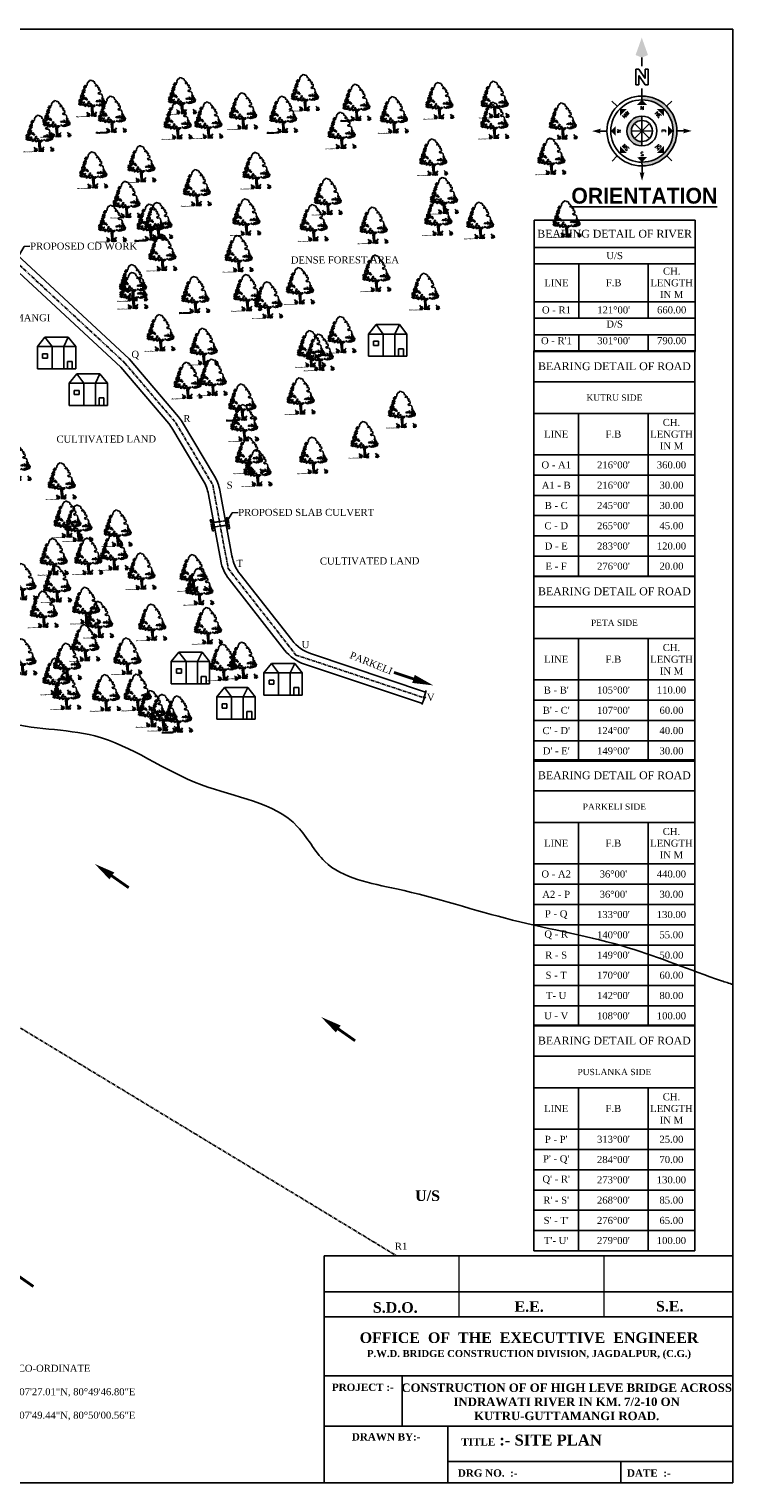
# Model space of a CAD drawing. Header units: metres. Extents: x 434 to 13991, y 93 to 6576.
# Tile 5 of 5: x 13491 to 13991, y 5544 to 6576. Entities that reach past the tile are written whole.
import ezdxf
from ezdxf.enums import TextEntityAlignment as Align

# ---------------------------------------------------------------- set-up
doc = ezdxf.new("R2010")
doc.units = ezdxf.units.M
doc.header["$MEASUREMENT"] = 0
doc.linetypes.add('ACAD_ISO02W100', pattern=[15, 12, -3])
doc.linetypes.add('CENTERX2', pattern=[4, 2.5, -0.5, 0.5, -0.5])
for name, color, linetype in [('A-Anno-Note', 211, 'Continuous'), ('GROUND_LVL', 114, 'Continuous'), ('SECTION', 7, 'Continuous'), ('TEX', 6, 'Continuous'), ('TEXT', 7, 'Continuous')]:
    doc.layers.add(name, color=color, linetype=linetype)
doc.layers.add('DIMENTION', color=7, linetype='Continuous', lineweight=9)
doc.styles.add('ROMANS', font='romans.shx')
doc.styles.get("Standard").update_dxf_attribs({"font": 'times.ttf'})
doc.dimstyles.new('Copy of Standard', dxfattribs={"dimtxt": 5, "dimasz": 1, "dimexe": 0.5, "dimexo": 0.5, "dimgap": 0.09, "dimtad": 0, "dimlfac": -1, "dimzin": 0, "dimdsep": 46, "dimtxsty": 'Standard', "dimcen": 0.09, "dimazin": 0, "dimtp": 0.053, "dimtfac": 1, "dimtofl": 0, "dimtmove": 0, "dimatfit": 3, "dimfxl": 0, "dimtolj": 1, "dimtzin": 0, "dimarcsym": 0})

# ---------------------------------------------------------------- blocks, each defined once
blk = doc.blocks.new('A$C16861002')
h = blk.add_hatch()
h.set_pattern_fill('AR-SAND,_O', color=86, scale=0.0125, angle=-7.1637)
h.set_pattern_definition([(30.3363, (-626.73594, 51.387482), (0.0022222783, 0.0239954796), [0, -0.019, 0, -0.02125, 0, -0.0203125]), (0.3363, (-626.73594, 51.387482), (0.0263487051, 0.0322427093), [0, -0.01025, 0, -0.017125, 0, -0.0065625]), (320.3363, (-626.751195, 51.3894), (0.03863172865, -0.00478416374), [0, -0.00625, 0, -0.0225, 0, -0.029375]), (310.3363, (-626.751195, 51.3894), (0.0386513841, 0.0061993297), [0, -0.003125, 0, -0.01475, 0, -0.016875])])
edge = h.paths.add_edge_path()
edge.add_spline(control_points=[(0.625, 0.145), (0.624, 0.145), (0.59, 0.151), (0.51, 0.159), (0.384, 0.175), (0.237, 0.199), (0.118, 0.192), (0.014, 0.247), (-0.01, 0.212), (-0.016, 0.201)], knot_values=[0.028153, 0.028153, 0.028153, 0.028153, 0.042705, 0.440186, 0.998352, 1.57343, 2.182336, 2.529485, 2.667956, 2.667956, 2.667956, 2.667956], degree=3, periodic=0)
edge.add_line((-0.016, 0.201), (0.62, 0.121))
edge.add_arc((0.443, 0.176), 0.185, 342.79068, 350.36465)
at = {"color": 86}
for p, q in [((0.931, 0.237), (0.909, 0.104)), ((0.925, 0.557), (0.914, 0.374)), ((0.929, 0.384), (0.918, 0.226)), ((0.94, 0.656), (0.925, 0.557)), ((0.946, 0.55), (0.97, 0.675)), ((0.956, 0.494), (0.949, 0.379)), ((0.991, 0.669), (0.97, 0.502))]:
    blk.add_line(p, q, dxfattribs=at)
for points in [[(0.614, 1.678), (0.579, 1.643), (0.61, 1.592)], [(0.709, 1.745), (0.708, 1.69), (0.641, 1.698), (0.688, 1.724), (0.679, 1.756)], [(0.656, 1.814), (0.705, 1.816), (0.651, 1.775)], [(0.702, 1.644), (0.663, 1.625), (0.689, 1.59)], [(0.738, 1.882), (0.716, 1.854), (0.753, 1.857)], [(0.791, 1.813), (0.738, 1.78), (0.784, 1.759)], [(0.279, 0.912), (0.234, 0.894), (0.274, 0.865)], [(0.259, 1.04), (0.299, 0.925), (0.354, 0.973)], [(0.275, 1.116), (0.282, 1.076), (0.33, 1.117), (0.371, 1.104), (0.364, 1.145), (0.332, 1.133)], [(0.316, 0.86), (0.295, 0.839), (0.341, 0.818), (0.356, 0.839)], [(0.348, 0.919), (0.309, 0.9), (0.377, 0.86), (0.398, 0.881)], [(0.411, 1.084), (0.365, 1.058), (0.385, 1.024)], [(0.408, 1.257), (0.38, 1.229), (0.428, 1.215)], [(0.438, 0.86), (0.389, 0.812), (0.444, 0.813), (0.484, 0.784)], [(0.446, 1.017), (0.393, 0.984), (0.405, 0.935), (0.463, 0.959)], [(0.509, 1.323), (0.447, 1.369), (0.407, 1.343), (0.413, 1.295)], [(0.42, 1.153), (0.436, 1.088), (0.533, 1.131), (0.455, 1.141), (0.448, 1.181)], [(0.468, 0.857), (0.501, 0.821), (0.549, 0.862)], [(0.48, 0.949), (0.503, 0.892), (0.574, 0.969), (0.515, 0.937)], [(0.511, 1.197), (0.483, 1.169), (0.524, 1.156)], [(0.585, 1.493), (0.51, 1.479), (0.486, 1.435), (0.522, 1.431), (0.535, 1.39), (0.502, 1.37), (0.558, 1.371), (0.562, 1.41), (0.601, 1.429), (0.598, 1.453), (0.556, 1.458)], [(0.512, 1.299), (0.486, 1.239), (0.573, 1.205), (0.6, 1.225), (0.542, 1.248)], [(0.577, 1.573), (0.568, 1.551), (0.529, 1.579)], [(0.58, 0.866), (0.545, 0.831), (0.579, 0.717), (0.671, 0.761), (0.605, 0.777), (0.64, 0.812)], [(0.59, 1.336), (0.552, 1.325), (0.567, 1.299), (0.611, 1.31)], [(0.649, 1.564), (0.601, 1.523), (0.657, 1.484), (0.673, 1.514), (0.65, 1.524)], [(0.653, 1.202), (0.607, 1.177), (0.617, 1.113), (0.647, 1.109), (0.64, 1.149), (0.665, 1.154), (0.686, 1.128), (0.713, 1.148)], [(0.676, 0.807), (0.71, 0.732), (0.743, 0.799)], [(0.689, 1.104), (0.713, 1.046), (0.748, 1.081)], [(0.717, 0.888), (0.748, 0.837), (0.816, 0.844), (0.801, 0.87), (0.752, 0.876)], [(0.808, 0.979), (0.784, 0.935), (0.851, 0.926)], [(0.865, 0.846), (0.848, 0.809), (0.888, 0.788), (0.933, 0.806)], [(1.218, 0.927), (1.231, 0.886), (1.276, 0.904), (1.296, 0.863), (1.329, 0.937), (1.284, 0.919)], [(1.346, 0.899), (1.395, 0.846), (1.463, 0.853)], [(1.387, 0.953), (1.423, 0.902), (1.443, 0.962)], [(1.495, 0.845), (1.546, 0.808), (1.492, 0.814)], [(1.575, 0.945), (1.509, 0.906), (1.518, 0.882), (1.582, 0.85), (1.628, 0.876), (1.562, 0.892), (1.61, 0.933)], [(1.628, 1.072), (1.586, 1.077), (1.56, 1.018), (1.583, 1.007), (1.6, 1.044)], [(1.646, 1.023), (1.601, 1.005), (1.614, 0.964)], [(1.608, 0.815), (1.621, 0.775), (1.663, 0.816)], [(0.787, 0.762), (0.731, 0.706), (0.757, 0.671), (0.79, 0.691), (0.768, 0.709)], [(0.852, 0.746), (0.807, 0.681), (0.889, 0.694)], [(0.921, 0.659), (0.956, 0.74), (1.035, 0.691), (0.969, 0.7)], [(1.05, 0.666), (1.022, 0.638), (1.071, 0.632)], [(1.062, 0.711), (1.111, 0.658), (1.123, 0.704)], [(1.19, 0.703), (1.224, 0.683), (1.248, 0.727)], [(1.317, 0.7), (1.281, 0.655), (1.35, 0.657)], [(1.369, 0.72), (1.429, 0.657), (1.476, 0.691), (1.528, 0.669), (1.525, 0.74), (1.473, 0.715)], [(1.568, 0.742), (1.563, 0.703), (1.61, 0.682), (1.611, 0.744)], [(1.673, 0.752), (1.652, 0.724), (1.69, 0.687)]]:
    blk.add_lwpolyline(points, close=True, dxfattribs=at)
for points in [[(0.994, 2.085), (0.972, 2.08), (0.865, 1.959), (0.855, 1.877), (0.826, 1.855), (0.763, 1.846)], [(0.994, 2.085), (1.028, 2.072), (1.035, 2.077), (1.031, 2.09), (1.056, 2.119), (1.128, 2.093), (1.132, 2.081), (1.151, 2.084), (1.165, 2.047), (1.192, 2.053), (1.237, 2.03)], [(1.589, 1.088), (1.597, 1.09), (1.592, 1.207), (1.542, 1.272), (1.457, 1.274), (1.397, 1.315), (1.422, 1.354), (1.508, 1.368), (1.533, 1.407), (1.531, 1.499), (1.466, 1.499), (1.446, 1.552), (1.5, 1.612), (1.48, 1.614), (1.465, 1.65), (1.432, 1.645), (1.408, 1.648), (1.436, 1.678), (1.409, 1.724), (1.415, 1.765), (1.341, 1.749), (1.308, 1.745), (1.305, 1.778), (1.374, 1.803), (1.313, 1.894), (1.271, 1.917), (1.28, 1.991), (1.238, 2.021), (1.238, 2.03)], [(1.577, 1.001), (1.58, 0.961), (1.659, 0.922), (1.68, 0.851), (1.683, 0.811), (1.726, 0.786), (1.694, 0.684)], [(0.859, 0.1), (0.888, 0.262), (0.897, 0.434), (0.905, 0.59), (0.926, 0.666)], [(1.003, 0.656), (0.978, 0.502), (0.966, 0.362), (0.949, 0.176), (0.934, 0.09)], [(1.304, 0.653), (1.361, 0.626), (1.402, 0.64), (1.468, 0.622), (1.526, 0.654), (1.562, 0.64), (1.559, 0.679), (1.617, 0.652), (1.694, 0.684)]]:
    blk.add_lwpolyline(points, dxfattribs=at)
for centre, radius, start, end in [((0.346, 0.209), 0.324, 343.82135, 33.87929), ((0.536, 0.162), 0.113, 338.4127, 44.17801), ((0.443, 0.176), 0.185, 343.46175, 20.27125), ((0.566, 0.194), 0.128, 354.98174, 66.51932), ((0.311, 0.255), 0.391, 338.80972, 11.17788), ((0.751, 0.112), 0.0708, 83.23737, 178.76537), ((0.839, 0.143), 0.144, 124.19862, 191.10436), ((0.957, 0.086), 0.0708, 346.90723, 82.43523), ((0.88, 0.138), 0.144, 334.56824, 41.47398), ((1.419, 0.116), 0.391, 154.49472, 186.86288), ((1.157, 0.12), 0.128, 99.15328, 170.69086), ((1.374, 0.08), 0.324, 131.79331, 181.85125), ((1.178, 0.081), 0.113, 121.49459, 187.2599), ((1.272, 0.072), 0.185, 145.40135, 182.21085), ((1.249, 0.095), 0.324, 343.82135, 33.87929), ((1.439, 0.048), 0.113, 338.4127, 44.17801), ((1.346, 0.062), 0.185, 343.46175, 20.27125), ((1.47, 0.08), 0.128, 354.98174, 66.51932), ((1.214, 0.142), 0.391, 338.80972, 11.17788), ((1.655, -0.002), 0.0708, 83.23737, 178.76537), ((1.742, 0.029), 0.144, 124.19862, 191.10436)]:
    blk.add_arc(centre, radius, start, end, dxfattribs=at)
for points, start_tangent, end_tangent in [([(0.76, 0.182), (0.758, 0.194), (0.764, 0.195), (0.771, 0.194), (0.771, 0.191), (0.773, 0.183), (0.774, 0.179), (0.771, 0.173), (0.762, 0.171), (0.759, 0.181), (0.76, 0.182)], (-0.533022, 0.846101), (-0.533022, 0.846101)), ([(0.759, 0.263), (0.758, 0.269), (0.761, 0.269), (0.765, 0.269), (0.764, 0.267), (0.765, 0.264), (0.766, 0.261), (0.765, 0.258), (0.76, 0.257), (0.758, 0.262), (0.759, 0.263)], (-0.533022, 0.846101), (-0.533022, 0.846101)), ([(0.966, 0.156), (0.971, 0.167), (0.966, 0.17), (0.958, 0.171), (0.958, 0.168), (0.954, 0.161), (0.952, 0.156), (0.953, 0.15), (0.961, 0.146), (0.967, 0.155), (0.966, 0.156)], (0.725822, 0.687882), (0.725822, 0.687882)), ([(0.987, 0.234), (0.99, 0.24), (0.987, 0.241), (0.983, 0.241), (0.983, 0.24), (0.981, 0.236), (0.98, 0.234), (0.98, 0.231), (0.985, 0.229), (0.987, 0.233), (0.987, 0.234)], (0.725822, 0.687882), (0.725822, 0.687882)), ([(1.664, 0.068), (1.661, 0.081), (1.667, 0.081), (1.674, 0.081), (1.674, 0.078), (1.676, 0.07), (1.677, 0.065), (1.675, 0.06), (1.665, 0.058), (1.662, 0.067), (1.664, 0.068)], (-0.533022, 0.846101), (-0.533022, 0.846101)), ([(1.663, 0.149), (1.661, 0.155), (1.664, 0.156), (1.668, 0.155), (1.668, 0.154), (1.669, 0.15), (1.669, 0.148), (1.668, 0.145), (1.663, 0.144), (1.662, 0.149), (1.663, 0.149)], (-0.533022, 0.846101), (-0.533022, 0.846101))]:
    blk.add_spline(points, degree=3, dxfattribs=dict(at, start_tangent=start_tangent, end_tangent=end_tangent))
blk = doc.blocks.new('Anno_North_J_Metric')
at = {"linetype": 'ByBlock', "lineweight": -2}
h = blk.add_hatch(color=0, dxfattribs=at)
h.paths.add_polyline_path([(-4.17, 0), (-4.68, 0, 1), (4.68, 0), (4.17, 0, -1)])
h.paths.add_polyline_path([(1.41, 0), (2, 0, 1), (-2, 0), (-1.41, 0, -1)])
at = {"color": 0, "linetype": 'ByBlock', "lineweight": -2}
for p, q in [((-3.31, 3.31), (-4.01, 4.01)), ((0, 4.68), (0, 5.67)), ((3.31, 3.31), (4.01, 4.01)), ((-4.68, 0), (-5.67, 0)), ((-4.68, 0), (-4.17, 0)), ((-1.41, 0), (-2, 0)), ((-1.41, 0), (1.41, 0)), ((1.41, 0), (-1.41, 0)), ((-1, 1), (1, -1)), ((-1, -1), (1, 1)), ((1, -1), (-1, 1)), ((1, 1), (-1, -1)), ((0, 1.41), (0, -1.41)), ((0, -1.41), (0, 1.41)), ((1.41, 0), (2, 0)), ((4.68, 0), (4.17, 0)), ((4.68, 0), (5.67, 0)), ((6.17, 0.4), (6.17, 0.82)), ((6.17, 0.82), (8.27, 0.82)), ((7.43, 0.4), (6.17, 0.4)), ((6.17, -0.44), (7.43, 0.4)), ((8.27, 0.4), (7.01, -0.44)), ((8.27, 0.82), (8.27, 0.4)), ((8.67, 0), (9.83, 0)), ((6.17, -0.86), (6.17, -0.44)), ((8.27, -0.86), (6.17, -0.86)), ((7.01, -0.44), (8.27, -0.44)), ((8.27, -0.44), (8.27, -0.86)), ((-3.31, -3.31), (-4.01, -4.01)), ((3.31, -3.31), (4.01, -4.01)), ((0, -4.68), (0, -5.67))]:
    blk.add_line(p, q, dxfattribs=at)
for radius in [4.68, 4.17, 2, 1.41]:
    blk.add_circle((0, 0), radius, dxfattribs=at)
for points in [[(-0.33, 5.5), (0, 5.67), (0, 6.67)], [(0, 6.67), (0.33, 5.5), (0, 5.67)], [(0, 4.17), (0.67, 3.5), (-0.67, 3.5)], [(-2.95, 2.95), (-2, 2.95), (-2.95, 2)], [(2.95, 2.95), (2.95, 2), (2, 2.95)], [(-6.67, 0), (-5.5, 0.33), (-5.67, 0)], [(-5.5, -0.33), (-5.67, 0), (-6.67, 0)], [(-4.17, 0), (-3.5, 0.67), (-3.5, -0.67)], [(4.17, 0), (3.5, -0.67), (3.5, 0.67)], [(12.5, 0), (10.17, 0.83), (9.83, 0)], [(9.83, 0), (10.17, -0.83), (12.5, 0)], [(-2.95, -2.95), (-2.95, -2), (-2, -2.95)], [(0, -4.17), (-0.67, -3.5), (0.67, -3.5)], [(2.95, -2.95), (2, -2.95), (2.95, -2)], [(0, -6.67), (-0.33, -5.5), (0, -5.67)], [(0.33, -5.5), (0, -5.67), (0, -6.67)]]:
    blk.add_solid(points, dxfattribs=at)
at = {"color": 0, "linetype": 'ByBlock', "lineweight": -2, "style": 'ROMANS'}
for s, rotation, p in [('SW', 45, (-2, 2)), ('NW', 315, (2, 2)), ('S', 270, (-3.33, 0)), ('N', 270, (2.83, 0)), ('SE', 135, (-2, -2)), ('NE', 225, (2, -2)), ('E', 180, (0, -2.67))]:
    blk.add_text(s, height=0.5, rotation=rotation, dxfattribs=at).set_placement(p, align=Align.CENTER)
blk.add_text('W', height=0.5, dxfattribs=at).set_placement((0, 2.83), align=Align.CENTER)
blk = doc.blocks.new('*T35')
at = {"color": 0, "linetype": 'ByBlock', "lineweight": -2, "transparency": 16777216}
for p, q in [((0, 0), (114.2, 0)), ((0, 0), (0, -93.1)), ((114.2, 0), (114.2, -93.1)), ((0, -19.3), (114.2, -19.3)), ((0, -31), (114.2, -31)), ((31.7, -31), (31.7, -69.5)), ((81, -31), (81, -69.5)), ((0, -57.8), (114.2, -57.8)), ((0, -69.5), (114.2, -69.5)), ((0, -81.3), (114.2, -81.3)), ((31.7, -81.3), (31.7, -93.1)), ((81, -81.3), (81, -93.1)), ((0, -93.1), (114.2, -93.1))]:
    blk.add_line(p, q, dxfattribs=at)
at = {"color": 0, "linetype": 'ByBlock', "transparency": 16777216}
for s, insert, char_height, width, attachment_point in [('BEARING DETAIL OF RIVER', (57.1, -9.6), 5.556, 110.871, 5), ('{\\fTimes New Roman|b0|i0|c0|p18;U/S}', (57.1, -25.1), 5, 110.871, 5), ('CH. LENGTH IN M', (97.6, -44.4), 5, 29.823, 5), ('{\\fTimes New Roman|b0|i0|c0|p18;LINE}', (15.8, -44.4), 5, 28.333, 5), ('{\\fTimes New Roman|b0|i0|c0|p18;F.B}', (56.4, -44.4), 5, 46.048, 5), ('O - R1', (15.8, -63.7), 5, 28.333, 5), ("121%%D00'", (56.4, -63.7), 5, 46.048, 5), ('660.00', (97.6, -63.7), 5, 29.823, 5), ('{\\fTimes New Roman|b0|i0|c0|p18;D/S}', (57.1, -71.2), 5, 110.871, 2), ("O - R'1", (15.8, -83), 5, 28.333, 2), ("301%%D00'", (56.4, -83), 5, 46.048, 2), ('790.00', (97.6, -83), 5, 29.823, 2)]:
    blk.add_mtext(s, dxfattribs=dict(at, insert=insert, char_height=char_height, width=width, attachment_point=attachment_point))
blk = doc.blocks.new('*T36')
at = {"color": 0, "linetype": 'ByBlock', "lineweight": -2, "transparency": 16777216}
for p, q in [((0, 0), (114.2, 0)), ((0, 0), (0, -160.1)), ((114.2, 0), (114.2, -160.1)), ((0, -21.9), (114.2, -21.9)), ((0, -44.4), (114.2, -44.4)), ((31.7, -44.4), (31.7, -160.1)), ((81, -44.4), (81, -160.1)), ((0, -73.8), (114.2, -73.8)), ((0, -88.2), (114.2, -88.2)), ((0, -102.6), (114.2, -102.6)), ((0, -117), (114.2, -117)), ((0, -131.4), (114.2, -131.4)), ((0, -145.8), (114.2, -145.8)), ((0, -160.1), (114.2, -160.1))]:
    blk.add_line(p, q, dxfattribs=at)
at = {"color": 0, "linetype": 'ByBlock', "transparency": 16777216, "attachment_point": 5}
for s, insert, char_height, width in [('{\\fTimes New Roman|b0|i0|c0|p18;BEARING DETAIL OF ROAD}', (57.1, -10.9), 5.556, 110.871), ('KUTRU SIDE', (57.1, -33.2), 4.44, 110.871), ('{\\fTimes New Roman|b0|i0|c0|p18;CH. LENGTH IN M}', (97.6, -59.1), 5, 29.823), ('{\\fTimes New Roman|b0|i0|c0|p18;LINE}', (15.8, -59.1), 5, 28.333), ('{\\fTimes New Roman|b0|i0|c0|p18;F.B}', (56.4, -59.1), 5, 46.048), ('{\\fTimes New Roman|b0|i0|c0|p18;O - A1}', (15.8, -81), 5, 28.333), ("216%%D00'", (56.4, -81), 5, 46.048), ('360.00', (97.6, -81), 5, 29.823), ('A1 - B', (15.8, -95.4), 5, 28.333), ("216%%D00'", (56.4, -95.4), 5, 46.048), ('30.00', (97.6, -95.4), 5, 29.823), ('B - C', (15.8, -109.8), 5, 28.333), ("245%%D00'", (56.4, -109.8), 5, 46.048), ('30.00', (97.6, -109.8), 5, 29.823), ('C - D', (15.8, -124.2), 5, 28.333), ("265%%D00'", (56.4, -124.2), 5, 46.048), ('45.00', (97.6, -124.2), 5, 29.823), ('D - E', (15.8, -138.6), 5, 28.333), ("283%%D00'", (56.4, -138.6), 5, 46.048), ('120.00', (97.6, -138.6), 5, 29.823), ('E - F', (15.8, -152.9), 5, 28.333), ("276%%D00'", (56.4, -152.9), 5, 46.048), ('20.00', (97.6, -152.9), 5, 29.823)]:
    blk.add_mtext(s, dxfattribs=dict(at, insert=insert, char_height=char_height, width=width))
blk = doc.blocks.new('*T37')
at = {"color": 0, "linetype": 'ByBlock', "lineweight": -2, "transparency": 16777216}
for p, q in [((0, 0), (114.2, 0)), ((0, 0), (0, -131.4)), ((114.2, 0), (114.2, -131.4)), ((0, -21.9), (114.2, -21.9)), ((0, -44.4), (114.2, -44.4)), ((31.7, -44.4), (31.7, -131.4)), ((81, -44.4), (81, -131.4)), ((0, -73.8), (114.2, -73.8)), ((0, -88.2), (114.2, -88.2)), ((0, -102.6), (114.2, -102.6)), ((0, -117), (114.2, -117)), ((0, -131.4), (114.2, -131.4))]:
    blk.add_line(p, q, dxfattribs=at)
at = {"color": 0, "linetype": 'ByBlock', "transparency": 16777216, "attachment_point": 5}
for s, insert, char_height, width in [('{\\fTimes New Roman|b0|i0|c0|p18;BEARING DETAIL OF ROAD}', (57.1, -10.9), 5.556, 110.871), ('PETA SIDE', (57.1, -33.2), 4.44, 110.871), ('{\\fTimes New Roman|b0|i0|c0|p18;CH. LENGTH IN M}', (97.6, -59.1), 5, 29.823), ('{\\fTimes New Roman|b0|i0|c0|p18;LINE}', (15.8, -59.1), 5, 28.333), ('{\\fTimes New Roman|b0|i0|c0|p18;F.B}', (56.4, -59.1), 5, 46.048), ("B - B'", (15.8, -81), 5, 28.333), ("105%%D00'", (56.4, -81), 5, 46.048), ('110.00', (97.6, -81), 5, 29.823), ("B' - C'", (15.8, -95.4), 5, 28.333), ("107%%D00'", (56.4, -95.4), 5, 46.048), ('60.00', (97.6, -95.4), 5, 29.823), ("C' - D'", (15.8, -109.8), 5, 28.333), ("124%%D00'", (56.4, -109.8), 5, 46.048), ('40.00', (97.6, -109.8), 5, 29.823), ("D' - E'", (15.8, -124.2), 5, 28.333), ("149%%D00'", (56.4, -124.2), 5, 46.048), ('30.00', (97.6, -124.2), 5, 29.823)]:
    blk.add_mtext(s, dxfattribs=dict(at, insert=insert, char_height=char_height, width=width))
blk = doc.blocks.new('*T70')
at = {"color": 0, "linetype": 'ByBlock', "lineweight": -2, "transparency": 16777216}
for p, q in [((0, 0), (114.2, 0)), ((0, 0), (0, -188.9)), ((114.2, 0), (114.2, -188.9)), ((0, -21.9), (114.2, -21.9)), ((0, -44.4), (114.2, -44.4)), ((31.7, -44.4), (31.7, -188.9)), ((81, -44.4), (81, -188.9)), ((0, -73.8), (114.2, -73.8)), ((0, -88.2), (114.2, -88.2)), ((0, -102.6), (114.2, -102.6)), ((0, -117), (114.2, -117)), ((0, -131.4), (114.2, -131.4)), ((0, -145.8), (114.2, -145.8)), ((0, -160.1), (114.2, -160.1)), ((0, -174.5), (114.2, -174.5)), ((0, -188.9), (114.2, -188.9))]:
    blk.add_line(p, q, dxfattribs=at)
at = {"color": 0, "linetype": 'ByBlock', "transparency": 16777216, "attachment_point": 5}
for s, insert, char_height, width in [('{\\fTimes New Roman|b0|i0|c0|p18;BEARING DETAIL OF ROAD}', (57.1, -10.9), 5.556, 110.871), ('PARKELI SIDE', (57.1, -33.2), 4.444, 110.871), ('{\\fTimes New Roman|b0|i0|c0|p18;CH. LENGTH IN M}', (97.6, -59.1), 5, 29.823), ('{\\fTimes New Roman|b0|i0|c0|p18;LINE}', (15.8, -59.1), 5, 28.333), ('{\\fTimes New Roman|b0|i0|c0|p18;F.B}', (56.4, -59.1), 5, 46.048), ('O - A2', (15.8, -81), 5, 28.333), ("36%%D00'", (56.4, -81), 5, 46.048), ('440.00', (97.6, -81), 5, 29.823), ('A2 - P', (15.8, -95.4), 5, 28.333), ("36%%D00'", (56.4, -95.4), 5, 46.048), ('30.00', (97.6, -95.4), 5, 29.823), ('P - Q', (15.8, -109.8), 5, 28.333), ("133%%D00'", (56.4, -109.8), 5, 46.048), ('130.00', (97.6, -109.8), 5, 29.823), ('Q - R', (15.8, -124.2), 5, 28.333), ("140%%D00'", (56.4, -124.2), 5, 46.048), ('55.00', (97.6, -124.2), 5, 29.823), ('R - S', (15.8, -138.6), 5, 28.333), ("149%%D00'", (56.4, -138.6), 5, 46.048), ('50.00', (97.6, -138.6), 5, 29.823), ('S - T', (15.8, -152.9), 5, 28.333), ("170%%D00'", (56.4, -152.9), 5, 46.048), ('60.00', (97.6, -152.9), 5, 29.823), ('T- U', (15.8, -167.3), 5, 28.333), ("142%%D00'", (56.4, -167.3), 5, 46.048), ('80.00', (97.6, -167.3), 5, 29.823), ('U - V', (15.8, -181.7), 5, 28.333), ("108%%D00'", (56.4, -181.7), 5, 46.048), ('100.00', (97.6, -181.7), 5, 29.823)]:
    blk.add_mtext(s, dxfattribs=dict(at, insert=insert, char_height=char_height, width=width))
blk = doc.blocks.new('*T71')
at = {"color": 0, "linetype": 'ByBlock', "lineweight": -2, "transparency": 16777216}
for p, q in [((0, 0), (114.2, 0)), ((0, 0), (0, -160.1)), ((114.2, 0), (114.2, -160.1)), ((0, -21.9), (114.2, -21.9)), ((0, -44.4), (114.2, -44.4)), ((31.7, -44.4), (31.7, -160.1)), ((81, -44.4), (81, -160.1)), ((0, -73.8), (114.2, -73.8)), ((0, -88.2), (114.2, -88.2)), ((0, -102.6), (114.2, -102.6)), ((0, -117), (114.2, -117)), ((0, -131.4), (114.2, -131.4)), ((0, -145.8), (114.2, -145.8)), ((0, -160.1), (114.2, -160.1))]:
    blk.add_line(p, q, dxfattribs=at)
at = {"color": 0, "linetype": 'ByBlock', "transparency": 16777216, "attachment_point": 5}
for s, insert, char_height, width in [('{\\fTimes New Roman|b0|i0|c0|p18;BEARING DETAIL OF ROAD}', (57.1, -10.9), 5.556, 110.871), ('PUSLANKA SIDE', (57.1, -33.2), 4.444, 110.871), ('{\\fTimes New Roman|b0|i0|c0|p18;CH. LENGTH IN M}', (97.6, -59.1), 5, 29.823), ('{\\fTimes New Roman|b0|i0|c0|p18;LINE}', (15.8, -59.1), 5, 28.333), ('{\\fTimes New Roman|b0|i0|c0|p18;F.B}', (56.4, -59.1), 5, 46.048), ("P - P'", (15.8, -81), 5, 28.333), ("313%%D00'", (56.4, -81), 5, 46.048), ('25.00', (97.6, -81), 5, 29.823), ("P' - Q'", (15.8, -95.4), 5, 28.333), ("284%%D00'", (56.4, -95.4), 5, 46.048), ('70.00', (97.6, -95.4), 5, 29.823), ("Q' - R'", (15.8, -109.8), 5, 28.333), ("273%%D00'", (56.4, -109.8), 5, 46.048), ('130.00', (97.6, -109.8), 5, 29.823), ("R' - S'", (15.8, -124.2), 5, 28.333), ("268%%D00'", (56.4, -124.2), 5, 46.048), ('85.00', (97.6, -124.2), 5, 29.823), ("S' - T'", (15.8, -138.6), 5, 28.333), ("276%%D00'", (56.4, -138.6), 5, 46.048), ('65.00', (97.6, -138.6), 5, 29.823), ("T'- U'", (15.8, -152.9), 5, 28.333), ("279%%D00'", (56.4, -152.9), 5, 46.048), ('100.00', (97.6, -152.9), 5, 29.823)]:
    blk.add_mtext(s, dxfattribs=dict(at, insert=insert, char_height=char_height, width=width))

msp = doc.modelspace()

# ---------------------------------------------------------------- linework, layer by layer
at = {"color": 0, "linetype": 'Continuous'}
for p, q in [((13731.913, 6359.647), (13737.327, 6366.344)), ((13737.327, 6366.344), (13753.87, 6366.344)), ((13737.327, 6366.344), (13742.436, 6359.647)), ((13753.87, 6366.344), (13750.653, 6359.647)), ((13753.87, 6366.344), (13759.178, 6359.647)), ((13496.93, 6350.659), (13502.344, 6357.356)), ((13496.93, 6350.659), (13496.93, 6334.892)), ((13524.194, 6350.659), (13496.93, 6350.659)), ((13502.344, 6357.356), (13518.887, 6357.356)), ((13502.344, 6357.356), (13507.453, 6350.659)), ((13507.453, 6350.659), (13507.453, 6334.892)), ((13518.887, 6357.356), (13515.67, 6350.659)), ((13515.67, 6350.659), (13515.67, 6334.892)), ((13518.887, 6357.356), (13524.194, 6350.659)), ((13524.194, 6334.892), (13524.194, 6350.659)), ((13731.913, 6359.647), (13731.913, 6343.88)), ((13759.178, 6359.647), (13731.913, 6359.647)), ((13735.635, 6351.585), (13735.635, 6354.571)), ((13735.635, 6354.571), (13739.115, 6354.571)), ((13735.635, 6351.585), (13739.115, 6351.585)), ((13739.115, 6354.571), (13739.115, 6351.585)), ((13742.436, 6359.647), (13742.436, 6343.88)), ((13750.653, 6359.647), (13750.653, 6343.88)), ((13759.178, 6343.88), (13759.178, 6359.647)), ((13500.652, 6342.596), (13500.652, 6345.583)), ((13500.652, 6345.583), (13504.132, 6345.583)), ((13500.652, 6342.596), (13504.132, 6342.596)), ((13504.132, 6345.583), (13504.132, 6342.596)), ((13518.242, 6334.892), (13518.242, 6340.23)), ((13518.242, 6340.23), (13521.721, 6340.23)), ((13521.721, 6340.23), (13521.721, 6334.892)), ((13731.913, 6343.88), (13759.178, 6343.88)), ((13753.225, 6343.88), (13753.225, 6349.219)), ((13753.225, 6349.219), (13756.704, 6349.219)), ((13756.704, 6349.219), (13756.704, 6343.88)), ((13496.93, 6334.892), (13524.194, 6334.892)), ((13519.428, 6324.653), (13524.842, 6331.35)), ((13524.842, 6331.35), (13541.385, 6331.35)), ((13524.842, 6331.35), (13529.951, 6324.653)), ((13541.385, 6331.35), (13538.168, 6324.653)), ((13541.385, 6331.35), (13546.692, 6324.653)), ((13519.428, 6324.653), (13519.428, 6308.886)), ((13546.692, 6324.653), (13519.428, 6324.653)), ((13523.15, 6316.591), (13523.15, 6319.577)), ((13523.15, 6319.577), (13526.63, 6319.577)), ((13526.63, 6319.577), (13526.63, 6316.591)), ((13529.951, 6324.653), (13529.951, 6308.886)), ((13538.168, 6324.653), (13538.168, 6308.886)), ((13546.692, 6308.886), (13546.692, 6324.653)), ((13519.428, 6308.886), (13546.692, 6308.886)), ((13523.15, 6316.591), (13526.63, 6316.591)), ((13540.74, 6308.886), (13540.74, 6314.224)), ((13540.74, 6314.224), (13544.219, 6314.224)), ((13544.219, 6314.224), (13544.219, 6308.886)), ((13591.931, 6126.953), (13597.345, 6133.65)), ((13597.345, 6133.65), (13613.889, 6133.65)), ((13597.345, 6133.65), (13602.455, 6126.953)), ((13613.889, 6133.65), (13610.672, 6126.953)), ((13613.889, 6133.65), (13619.196, 6126.953)), ((13591.931, 6126.953), (13591.931, 6111.186)), ((13619.196, 6126.953), (13591.931, 6126.953)), ((13602.455, 6126.953), (13602.455, 6111.186)), ((13610.672, 6126.953), (13610.672, 6111.186)), ((13619.196, 6111.186), (13619.196, 6126.953)), ((13657.652, 6118.963), (13663.066, 6125.66)), ((13663.066, 6125.66), (13679.609, 6125.66)), ((13663.066, 6125.66), (13668.175, 6118.963)), ((13679.609, 6125.66), (13676.392, 6118.963)), ((13679.609, 6125.66), (13684.916, 6118.963)), ((13595.654, 6118.891), (13595.654, 6121.877)), ((13595.654, 6121.877), (13599.133, 6121.877)), ((13595.654, 6118.891), (13599.133, 6118.891)), ((13599.133, 6121.877), (13599.133, 6118.891)), ((13613.243, 6111.186), (13613.243, 6116.524)), ((13613.243, 6116.524), (13616.723, 6116.524)), ((13616.723, 6116.524), (13616.723, 6111.186)), ((13657.652, 6118.963), (13657.652, 6103.196)), ((13684.916, 6118.963), (13657.652, 6118.963)), ((13661.374, 6110.901), (13661.374, 6113.887)), ((13661.374, 6113.887), (13664.854, 6113.887)), ((13664.854, 6113.887), (13664.854, 6110.901)), ((13668.175, 6118.963), (13668.175, 6103.196)), ((13676.392, 6118.963), (13676.392, 6103.196)), ((13684.916, 6103.196), (13684.916, 6118.963)), ((13591.931, 6111.186), (13619.196, 6111.186)), ((13624.312, 6101.967), (13629.725, 6108.664)), ((13629.725, 6108.664), (13646.269, 6108.664)), ((13629.725, 6108.664), (13634.835, 6101.967)), ((13646.269, 6108.664), (13643.052, 6101.967)), ((13646.269, 6108.664), (13651.576, 6101.967)), ((13657.652, 6103.196), (13684.916, 6103.196)), ((13661.374, 6110.901), (13664.854, 6110.901)), ((13678.964, 6103.196), (13678.964, 6108.535)), ((13678.964, 6108.535), (13682.443, 6108.535)), ((13682.443, 6108.535), (13682.443, 6103.196)), ((13772.845, 6106.473), (13771.703, 6102.336)), ((13771.703, 6102.336), (13772.769, 6101.504)), ((13624.312, 6101.967), (13624.312, 6086.2)), ((13651.576, 6101.967), (13624.312, 6101.967)), ((13628.034, 6093.905), (13628.034, 6096.892)), ((13628.034, 6096.892), (13631.513, 6096.892)), ((13628.034, 6093.905), (13631.513, 6093.905)), ((13631.513, 6096.892), (13631.513, 6093.905)), ((13634.835, 6101.967), (13634.835, 6086.2)), ((13643.052, 6101.967), (13643.052, 6086.2)), ((13651.576, 6086.2), (13651.576, 6101.967)), ((13771.752, 6101.218), (13769.881, 6096.523)), ((13772.769, 6101.504), (13770.753, 6101.911)), ((13770.753, 6101.911), (13771.752, 6101.218)), ((13624.312, 6086.2), (13651.576, 6086.2)), ((13645.624, 6086.2), (13645.624, 6091.539)), ((13645.624, 6091.539), (13649.103, 6091.539)), ((13649.103, 6091.539), (13649.103, 6086.2)), ((13755.815, 5619.639), (13755.815, 5583.947))]:
    msp.add_line(p, q, dxfattribs=at)
for points in [[(13763.897, 6114.708, 2, 2, 0), (13749.991, 6119.288, 4, 4, 0)], [(13777.958, 6110.077, 0, 6, 0), (13763.897, 6114.708, 4, 4, 0)], [(13537.678, 5983.297, 0, 6, 0), (13549.802, 5974.802, 4, 4, 0)], [(13549.802, 5974.802, 2, 2, 0), (13561.793, 5966.4, 4, 4, 0)], [(13698.384, 5874.59, 0, 6, 0), (13710.509, 5866.095, 4, 4, 0)], [(13710.509, 5866.095, 2, 2, 0), (13722.499, 5857.693, 4, 4, 0)], [(13482.151, 5691.569, 2, 2, 0), (13494.142, 5683.167, 4, 4, 0)]]:
    msp.add_lwpolyline(points, format="xyseb", dxfattribs=at)
at = {"layer": 'DIMENTION', "color": 0, "ltscale": 20}
for p, q in [((13796.015, 5705.037), (13796.015, 5661.647)), ((13899.092, 5705.037), (13899.092, 5661.647))]:
    msp.add_line(p, q, dxfattribs=at)
at = {"layer": 'GROUND_LVL', "color": 0}
for p, q in [((13700.404, 5543.693), (13700.404, 5705.037)), ((13700.404, 5705.037), (13990.625, 5705.037)), ((13700.404, 5679.463), (13990.625, 5679.463)), ((13700.404, 5661.647), (13990.625, 5661.647)), ((13700.404, 5619.639), (13990.625, 5619.639)), ((13700.404, 5583.947), (13990.625, 5583.947)), ((13788.174, 5583.47), (13788.174, 5543.693)), ((13788.174, 5558.793), (13990.625, 5558.793)), ((13911.144, 5558.793), (13911.144, 5543.693))]:
    msp.add_line(p, q, dxfattribs=at)
at = {"layer": 'SECTION', "color": 0, "linetype": 'Continuous'}
for p, q in [((13990.625, 6576.203), (12506.544, 6576.203)), ((13990.625, 6576.203), (13990.625, 5543.693)), ((13990.625, 5543.693), (12506.544, 5543.693))]:
    msp.add_line(p, q, dxfattribs=at)
at = {"layer": 'SECTION', "color": 0, "linetype": 'CENTERX2'}
msp.add_line((12506.544, 6459.593), (13751.843, 5705.037), dxfattribs=at)
at = {"layer": 'SECTION', "color": 0, "linetype": 'ACAD_ISO02W100', "ltscale": 0.1}
for p, q in [((13620.673, 6227.767), (13619.681, 6227.631)), ((13631.392, 6227.116), (13621.073, 6225.701)), ((13631.984, 6229.318), (13630.992, 6229.182)), ((13622.197, 6219.901), (13621.205, 6219.765)), ((13632.011, 6223.921), (13621.692, 6222.506)), ((13633.508, 6221.452), (13632.516, 6221.316))]:
    msp.add_line(p, q, dxfattribs=at)
at = {"layer": 'SECTION', "color": 0, "linetype": 'Continuous'}
for points in [[(13061.672, 6477.669), (13150.419, 6463.704), (13201.294, 6458.446, 0.0334113), (13205.297, 6458.301), (13276.166, 6460.47), (13394.596, 6455.014, -0.05136957), (13400.676, 6454.103), (13449.621, 6441.536, -0.12500107), (13462.582, 6434.454), (13562.165, 6341.914), (13596.992, 6300.916, -0.04199318), (13599.916, 6296.823), (13622.65, 6258.578, -0.08861527), (13626.363, 6248.702), (13634.974, 6202.118, 0.12100348), (13640.856, 6189.072), (13677.457, 6142.344, 0.1470519), (13691.572, 6132.388), (13772.534, 6105.35)], [(13169.204, 5637.027), (13156.282, 5658.709, 0.10920461), (13147.407, 5668.14), (13123.022, 5684.761, 0.07376978), (13115.098, 5688.598), (13059.496, 5706.023), (12975.056, 5728.05, -0.52967964), (12969.517, 5743.641), (13459.024, 6411.063, -0.44859665), (13473.895, 6412.475), (13556.084, 6336.098), (13590.132, 6296.017, -0.04199318), (13593.056, 6291.923), (13614.663, 6255.576, -0.08861527), (13618.375, 6245.699), (13627.089, 6198.563, 0.12100348), (13632.971, 6185.517), (13672.401, 6135.176, 0.1470519), (13686.516, 6125.22), (13770.182, 6097.279)]]:
    msp.add_lwpolyline(points, format="xyb", dxfattribs=at)
at = {"layer": 'SECTION', "color": 0, "linetype": 'CENTERX2'}
msp.add_lwpolyline([(13454.923, 6435.838), (13559.124, 6339.006), (13595.196, 6296.543), (13621.395, 6252.47), (13632.37, 6193.095), (13680.49, 6131.661), (13771.739, 6101.187)], dxfattribs=at)
at = {"layer": 'SECTION', "color": 0, "linetype": 'ACAD_ISO02W100', "ltscale": 0.1}
for points in [[(13619.681, 6227.631), (13621.205, 6219.765)], [(13620.673, 6227.767), (13622.197, 6219.901)], [(13630.992, 6229.182), (13632.516, 6221.316)], [(13631.984, 6229.318), (13633.508, 6221.452)]]:
    msp.add_lwpolyline(points, dxfattribs=at)
at = {"layer": 'SECTION', "color": 0, "linetype": 'Continuous'}
msp.add_open_spline([(12882.414, 6576.203), (12910.249, 6535.121), (12959.701, 6463.66), (13036.744, 6400.139), (13099.401, 6358.015), (13143.455, 6324.916), (13178.349, 6273.417), (13214.176, 6232.767), (13256.008, 6188.712), (13320.353, 6194.967), (13345.283, 6137.436), (13393.237, 6127.201), (13432.119, 6104.848), (13475.184, 6077.303), (13546.235, 6081.307), (13606.532, 6033.698), (13676.733, 6026.324), (13702.318, 5974.524), (13764.137, 5964.872), (13832.796, 5941.465), (13912.787, 5927.986), (13962.92, 5906.723), (13987.894, 5898.542), (13990.625, 5897.676)], degree=3, knots=[9.94454823, 9.94454823, 9.94454823, 9.94454823, 158.02175526, 269.57270676, 306.2893657, 385.10994173, 432.3446119, 491.19650623, 550.35474453, 603.93479533, 658.25557341, 710.31521939, 742.51551095, 793.72979274, 859.86007526, 943.19700402, 1017.60735536, 1048.90624303, 1103.41560658, 1188.80329286, 1273.16706634, 1343.32750047, 1351.91167126, 1351.91167126, 1351.91167126, 1351.91167126], dxfattribs=at)

# ---------------------------------------------------------------- block references
for name, p in [('*T35', (13849.566, 6440.4)), ('*T36', (13849.425, 6347.638)), ('*T37', (13849.425, 6187.755)), ('*T70', (13849.376, 6057.111)), ('*T71', (13849.376, 5868.702))]:
    msp.add_blockref(name, p)
at = {"layer": 'A-Anno-Note', "color": 0, "xscale": 5.305612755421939, "yscale": 5.305612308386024, "zscale": 5.305612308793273, "rotation": 90.10622377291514}
msp.add_blockref('Anno_North_J_Metric', (13926.055, 6503.808), dxfattribs=at)
at = {"layer": 'SECTION', "color": 0, "ltscale": 20, "xscale": 12.8016000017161, "yscale": 12.80159999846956, "zscale": 12.8016, "rotation": 8.251036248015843}
for p in [(13524.886, 6511.179), (13588.673, 6512.959), (13675.951, 6515.182), (13712.539, 6508.279), (13771.355, 6509.495), (13810.655, 6510.308), (13499.651, 6496.614), (13538.98, 6499.805), (13607.379, 6495.684), (13632.043, 6502.183), (13660.502, 6499.746), (13739.102, 6499.475), (13487.483, 6486.264), (13585.598, 6495.201), (13701.97, 6488.372), (13810.384, 6495.413), (13858.978, 6495.005), (13559.849, 6464.6), (13767.019, 6469.416), (13850.877, 6470.006), (13525.699, 6460.267), (13641.519, 6459.859), (13599.238, 6447.672), (13549.309, 6439.327), (13692.203, 6441.444), (13774.608, 6442.065), (13571.859, 6424.314), (13634.355, 6426.886), (13770.593, 6426.799), (13800.356, 6424.462), (13861.661, 6425.445), (13539.01, 6422.266), (13566.36, 6423.113), (13682.175, 6422.758), (13724.695, 6420.979), (13574.787, 6401.685), (13628.924, 6400.876), (13726.623, 6386.931), (13553.942, 6380.162), (13554.188, 6374.605), (13598.121, 6371.767), (13634.982, 6373.121), (13672.416, 6377.994), (13761.292, 6373.966), (13649.92, 6367.974), (13573.456, 6344.687), (13701.927, 6343.333), (13604.084, 6334.938), (13680.245, 6333.313), (13686.499, 6330.777), (13592.7, 6310.836), (13610.588, 6313.003), (13672.927, 6299.733), (13631.458, 6295.4), (13744.772, 6290.156), (13632.834, 6280.678), (13718.21, 6268.762), (13471.403, 6252.568), (13636.357, 6257.659), (13642.32, 6248.723), (13681.891, 6257.659), (13503.322, 6239.44), (13507.425, 6212.247), (13515.147, 6209.411), (13543.031, 6205.876), (13522.134, 6185.961), (13540.481, 6189.125), (13497.633, 6185.638), (13475.427, 6167.758), (13500.032, 6166.289), (13559.981, 6175.323), (13596.815, 6174.241), (13601.049, 6164.38), (13490.594, 6148.274), (13520.657, 6150.98), (13529.866, 6140.967), (13567.565, 6139.062), (13607.107, 6136.626), (13520.116, 6124.46), (13475.427, 6114.447), (13549.908, 6114.988), (13507.115, 6111.2), (13618.212, 6110.647), (13632.025, 6112.001), (13499.532, 6100.646), (13506.574, 6090.092), (13534.741, 6089.01), (13557.221, 6089.28), (13567.242, 6077.644), (13575.419, 6074.927), (13585.982, 6073.844)]:
    msp.add_blockref('A$C16861002', p, dxfattribs=at)

# ---------------------------------------------------------------- texts
at = {"color": 0, "linetype": 'Continuous', "char_height": 5, "attachment_point": 1}
for s, insert, width, rotation in [('DENSE FOREST AREA', (13676.843, 6414.685), 105.80246, 0.152751), ('GUTTAMANGI', (13454.947, 6373.575), 105.80246, 0.152751), ('Q', (13563.671, 6347.734), 10.33229, 0.152751), ('R', (13600.542, 6302.078), 10.33229, 0.152751), ('CULTIVATED LAND', (13510.497, 6287.462), 105.80246, 0.152751), ('S', (13631.286, 6254.815), 6.81295, 0.152751), ('T', (13638.273, 6199.26), 10.33229, 0.152751), ('CULTIVATED LAND', (13697.436, 6200.891), 105.80246, 0.152751), ('U', (13684.529, 6141.536), 10.33229, 0.152751), ('PARKELI', (13720.061, 6134.265), 105.80246, 337.882025), ('V', (13773.404, 6104.139), 10.33229, 0.152751), ('R1', (13750.675, 5714.296), 10.33229, 0.152751)]:
    msp.add_mtext(s, dxfattribs=dict(at, insert=insert, width=width, rotation=rotation))
at = {"color": 0, "linetype": 'Continuous', "insert": (13411.45, 5627.626), "char_height": 5, "width": 671.67336, "attachment_point": 1}
msp.add_mtext('\\pi27.705;ABUTMENT CO-ORDINATE\\P\\P          A1 - 19°07\'27.01"N, 80°49\'46.80"E\\P\\P          A2 - 19°07\'49.44"N, 80°50\'00.56"E', dxfattribs=at)
at = {"layer": 'SECTION', "color": 0, "linetype": 'Continuous', "char_height": 5, "attachment_point": 4}
for s, insert in [('PROPOSED CD WORK', (13491.786, 6422.003)), ('PROPOSED SLAB CULVERT', (13639.48, 6232.905))]:
    msp.add_mtext(s, dxfattribs=dict(at, insert=insert))
at = {"layer": 'TEX', "color": 0}
for s, insert, char_height, width, attachment_point in [('{\\fTimes New Roman|b1|i0|c0|p18;U/S}', (13765.081, 5751.421), 7.5, 30.15685, 1), ('{\\fTimes New Roman|b1|i0|c0|p18;S.D.O.}', (13735.085, 5672.07), 7.5, 30.15685, 1), ('{\\fTimes New Roman|b1|i0|c0|p18;E.E.}', (13835.608, 5672.73), 7.5, 30.15685, 1), ('{\\fTimes New Roman|b1|i0|c0|p18;S.E.}', (13936.036, 5672.948), 7.5, 30.15685, 1), ('{\\fTimes New Roman|b1|i0|c0|p18;OFFICE  OF  THE  EXECUTTIVE  ENGINEER\\P\\H0.66667x;P.W.D. BRIDGE CONSTRUCTION DIVISION, JAGDALPUR, (C.G.)}', (13845.916, 5650.586), 7.5, 262.37088, 2), ('{\\fTimes New Roman|b1|i0|c0|p18;PROJECT :-}', (13706.012, 5614.238), 5.2052, 48.42536, 1), ('{\\fTimes New Roman|b1|i0|c0|p18;CONSTRUCTION OF OF HIGH LEVE BRIDGE ACROSS INDRAWATI RIVER IN KM. 7/2-10 ON KUTRU-GUTTAMANGI ROAD. }', (13872.609, 5614.315), 6, 237.18164, 2), ('{\\fTimes New Roman|b1|i0|c0|p18;DRAWN BY:-}', (13720.144, 5579.02), 5.2052, 48.42536, 1), ('{\\fTimes New Roman|b1|i0|c0|p18;\\H0.66669x;TITLE\\H1.4999x; :- SITE PLAN}', (13797.846, 5578.043), 7.8075, 234.22307, 1), ('{\\fTimes New Roman|b1|i0|c0|p18;\\H1.5x;DRG NO.  :- \\H0.66667x;   }', (13795.381, 5553.315), 3.47013, 128.44664, 1), ('{\\fTimes New Roman|b1|i0|c0|p18;\\H1.5x;DATE  :-  \\H0.66667x;  }', (13915.424, 5553.315), 3.47013, 48.42536, 1)]:
    msp.add_mtext(s, dxfattribs=dict(at, insert=insert, char_height=char_height, width=width, attachment_point=attachment_point))
at = {"layer": 'TEXT', "color": 0, "insert": (13927.743, 6463.486), "char_height": 11.25, "attachment_point": 2}
msp.add_mtext('{\\fCityBlueprint|b1|i0|c2|p2;\\LORIENTATION}', dxfattribs=at)

# ---------------------------------------------------------------- leaders
at = {"layer": 'SECTION', "color": 0, "linetype": 'Continuous', "annotation_type": 0, "has_hookline": 1, "hookline_direction": 0}
for points, text_width in [([(13484.239, 6416.198), (13487.606, 6421.774), (13491.696, 6422.003)], 74.189), ([(13631.933, 6227.1), (13635.3, 6232.676), (13639.39, 6232.905)], 94.045)]:
    msp.add_leader(points, dimstyle='Copy of Standard', dxfattribs=dict(at, text_width=text_width))

doc.saveas('drawing.dxf')
